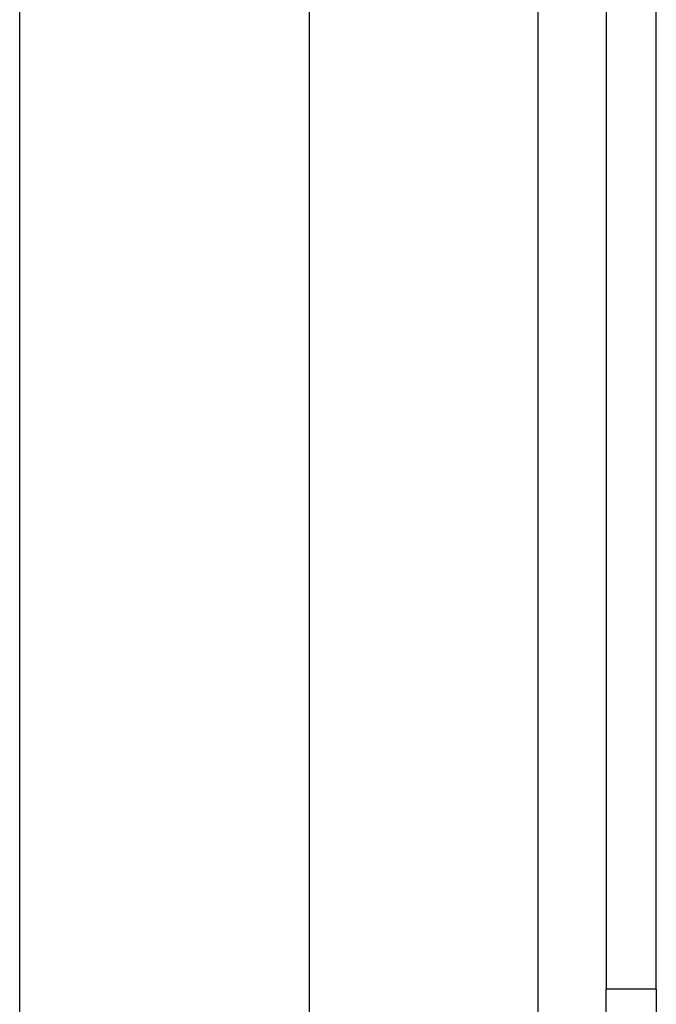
# Model space of a CAD drawing. Header units: inches. Extents: x 10 to 197, y 9 to 109.
# Tile 88 of 111: x 33.398 to 34.264, y 74.568 to 75.907. Entities that reach past the tile are written whole.
import ezdxf

# ---------------------------------------------------------------- set-up
doc = ezdxf.new("R2010")
doc.units = ezdxf.units.IN
doc.header["$MEASUREMENT"] = 0
doc.layers.add('Visible Edges(ANSI)', color=7, linetype='Continuous', lineweight=25)
doc.layers.add('Visible Tangent Edges(ANSI)', color=7, linetype='Continuous', lineweight=25)

msp = doc.modelspace()

# ---------------------------------------------------------------- linework, layer by layer
at = {"layer": 'Visible Edges(ANSI)'}
for p, q in [((34.1957, 77.085), (34.1957, 74.589)), ((34.2637, 74.589), (34.2637, 77.085)), ((33.3976, 73.432), (33.3976, 76.4276)), ((33.7913, 76.4276), (33.7913, 74.246)), ((34.1957, 74.277), (34.1957, 74.589)), ((34.2637, 74.589), (34.2637, 74.277))]:
    msp.add_line(p, q, dxfattribs=at)
at = {"layer": 'Visible Tangent Edges(ANSI)'}
for p, q in [((34.1027, 77.085), (34.1027, 74.5177)), ((34.2637, 74.589), (34.1957, 74.589))]:
    msp.add_line(p, q, dxfattribs=at)

doc.saveas('drawing.dxf')
